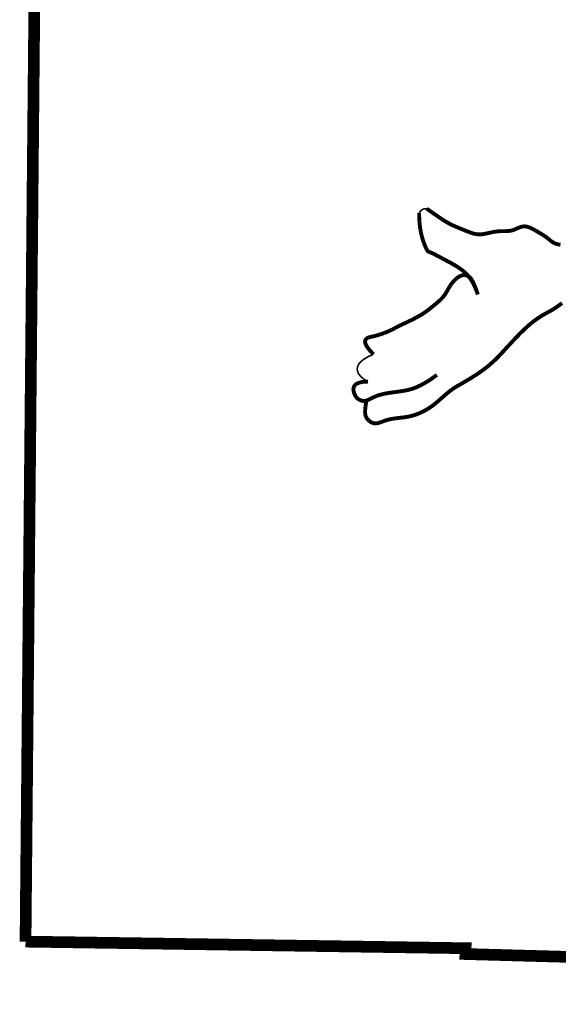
# Model space of a CAD drawing. Header units: feet. Extents: x 12.9 to 21.4, y -2.9 to 8.1.
# Tile 4 of 179: x 19.386 to 19.704, y -1.522 to -0.94. Entities that reach past the tile are written whole.
import ezdxf

# ---------------------------------------------------------------- set-up
doc = ezdxf.new("R2010")
doc.units = ezdxf.units.FT
doc.header["$MEASUREMENT"] = 0
doc.layers.add('BELMONT-BORDER', color=5, linetype='CONTINUOUS')
doc.layers.add('FACE', color=160, linetype='CONTINUOUS')

msp = doc.modelspace()

# ---------------------------------------------------------------- linework, layer by layer
at = {"layer": 'BELMONT-BORDER', "color": 7, "const_width": 0.00691}
for points in [[(19.38939, -1.48508), (19.39819, -0.54966), (19.66553, -0.5471), (19.66565, -0.55713), (20.4809, -0.58004), (20.48097, -0.56583), (20.63137, -0.5688)], [(19.38939, -1.48508), (19.64956, -1.48899), (19.64945, -1.49242), (19.90845, -1.49964), (19.90826, -1.50476), (20.36989, -1.51868)]]:
    msp.add_lwpolyline(points, dxfattribs=at)
at = {"layer": 'FACE', "color": 7}
for points, const_width in [([(19.62212, -1.05451), (19.62238, -1.05407), (19.62265, -1.05369), (19.62291, -1.05338), (19.62317, -1.05312), (19.62342, -1.05291), (19.62367, -1.05274), (19.62391, -1.05259), (19.62413, -1.05246), (19.62434, -1.05235), (19.62456, -1.05225), (19.62479, -1.05216), (19.62504, -1.0521), (19.62534, -1.05205), (19.6257, -1.05203), (19.62613, -1.05202), (19.62665, -1.05205)], 0.000969), ([(19.62665, -1.05205), (19.62882, -1.05356), (19.63128, -1.05527), (19.63332, -1.05667), (19.63503, -1.05783), (19.63648, -1.05878), (19.63775, -1.05957), (19.6389, -1.06025), (19.64001, -1.06085), (19.64108, -1.0614), (19.64213, -1.0619), (19.64316, -1.06236), (19.64418, -1.06279), (19.64519, -1.06321), (19.64621, -1.06363), (19.64723, -1.06404), (19.64827, -1.06447), (19.64931, -1.06491), (19.65036, -1.06533), (19.6514, -1.06574), (19.65242, -1.06612), (19.65342, -1.06645), (19.65439, -1.06673), (19.65532, -1.06695), (19.6562, -1.06709), (19.65706, -1.06717), (19.65788, -1.06719), (19.65869, -1.06715), (19.65949, -1.06707), (19.6603, -1.06695), (19.66111, -1.0668), (19.66194, -1.06662), (19.66281, -1.06643), (19.6637, -1.06624), (19.66461, -1.06604), (19.66554, -1.06585), (19.66649, -1.06568), (19.66745, -1.06553), (19.66841, -1.06541), (19.66938, -1.06533), (19.67035, -1.06528), (19.67132, -1.06527), (19.67228, -1.06527), (19.67324, -1.06526), (19.67419, -1.06523), (19.67513, -1.06516), (19.67606, -1.06504), (19.67698, -1.06484), (19.67788, -1.06455), (19.67877, -1.06421), (19.67965, -1.06383), (19.68053, -1.06344), (19.6814, -1.06309), (19.68226, -1.06278), (19.68313, -1.06256), (19.68401, -1.06245), (19.68489, -1.06247), (19.68578, -1.06261), (19.68667, -1.06286), (19.68756, -1.06319), (19.68844, -1.06359), (19.68932, -1.06404), (19.69019, -1.06451), (19.69104, -1.065), (19.69188, -1.06548), (19.69271, -1.06595), (19.69351, -1.06642), (19.69429, -1.06689), (19.69504, -1.06735), (19.69576, -1.06782), (19.69645, -1.06828), (19.69711, -1.06875), (19.69773, -1.06922), (19.69832, -1.06968), (19.69888, -1.07014), (19.69942, -1.07059), (19.69996, -1.07101), (19.70049, -1.07141), (19.70102, -1.07177), (19.70156, -1.0721), (19.70211, -1.07238), (19.70268, -1.07262), (19.70325, -1.07282), (19.70384, -1.07299), (19.70444, -1.07312), (19.70504, -1.07323), (19.70564, -1.07332)], 0.0023), ([(19.65679, -1.10268), (19.65568, -1.09965), (19.65452, -1.09706), (19.65334, -1.09487), (19.65213, -1.09303), (19.6509, -1.09148), (19.64966, -1.09017), (19.64841, -1.08904), (19.64716, -1.08805), (19.64592, -1.08715), (19.64469, -1.08633), (19.64346, -1.08556), (19.64224, -1.08484), (19.64102, -1.08416), (19.6398, -1.08351), (19.63859, -1.08287), (19.63737, -1.08223), (19.63616, -1.08159), (19.63497, -1.08095), (19.63381, -1.08033), (19.6327, -1.07975), (19.63167, -1.07921), (19.63074, -1.07873), (19.62991, -1.07833), (19.62921, -1.07801), (19.62865, -1.07778), (19.62821, -1.07762), (19.62787, -1.0775), (19.62759, -1.07736), (19.62735, -1.07719), (19.62713, -1.07695), (19.62689, -1.07659), (19.62661, -1.07609), (19.62627, -1.07542), (19.62587, -1.07458), (19.62544, -1.07358), (19.62499, -1.07242), (19.62452, -1.07111), (19.62407, -1.06967), (19.62363, -1.06809), (19.62323, -1.06639), (19.62288, -1.06458), (19.62259, -1.06265), (19.62236, -1.06062), (19.6222, -1.05849), (19.62212, -1.05627), (19.62212, -1.05451)], 0.0023), ([(19.65679, -1.10268), (19.65576, -1.09973), (19.65485, -1.09739), (19.65405, -1.09558), (19.65332, -1.09422), (19.65266, -1.09324), (19.65205, -1.09255), (19.65146, -1.09209), (19.65088, -1.09177), (19.6503, -1.09153), (19.64972, -1.09136), (19.64912, -1.09127), (19.64851, -1.09125), (19.64789, -1.09132), (19.64726, -1.09146), (19.64661, -1.09169), (19.64595, -1.09201), (19.64528, -1.09242), (19.6446, -1.09291), (19.64392, -1.09347), (19.64325, -1.0941), (19.64259, -1.09477), (19.64195, -1.09549), (19.64135, -1.09625), (19.64078, -1.09703), (19.64026, -1.09782), (19.63977, -1.09863), (19.6393, -1.09944), (19.63884, -1.10024), (19.63839, -1.10104), (19.63792, -1.10183), (19.63743, -1.10259), (19.63691, -1.10334), (19.63634, -1.10405), (19.63573, -1.10474), (19.63509, -1.1054), (19.63442, -1.10605), (19.63373, -1.10668), (19.63302, -1.10729), (19.6323, -1.10791), (19.63157, -1.10851), (19.63085, -1.10912), (19.63012, -1.10972), (19.62938, -1.11032), (19.62865, -1.11092), (19.6279, -1.11151), (19.62714, -1.11208), (19.62638, -1.11265), (19.62559, -1.1132), (19.6248, -1.11374), (19.62399, -1.11427), (19.62315, -1.11478), (19.6223, -1.11529), (19.62143, -1.11578), (19.62053, -1.11628), (19.6196, -1.11676), (19.61865, -1.11725), (19.61766, -1.11774), (19.61666, -1.11822), (19.61563, -1.11871), (19.6146, -1.11919), (19.61358, -1.11968), (19.61255, -1.12016), (19.61155, -1.12065), (19.61056, -1.12113), (19.60961, -1.12162), (19.60867, -1.1221), (19.60775, -1.12258), (19.60683, -1.12306), (19.6059, -1.12352), (19.60495, -1.12398), (19.60398, -1.12442), (19.60297, -1.12486), (19.60192, -1.12527), (19.60084, -1.12567), (19.59976, -1.12605), (19.59868, -1.1264), (19.59764, -1.12671), (19.59665, -1.127), (19.59572, -1.12724), (19.59489, -1.12745), (19.59415, -1.12761), (19.5935, -1.12774), (19.59294, -1.12787), (19.59244, -1.128), (19.59199, -1.12815), (19.59159, -1.12834), (19.59121, -1.12858), (19.59084, -1.12891), (19.59049, -1.12932), (19.59023, -1.12987), (19.59013, -1.13058), (19.59028, -1.1315), (19.59077, -1.13267), (19.59167, -1.13412), (19.59307, -1.1359), (19.59506, -1.13804)], 0.0023), ([(19.59086, -1.16577), (19.59055, -1.16777), (19.59032, -1.16946), (19.59019, -1.17087), (19.59014, -1.17205), (19.59019, -1.17304), (19.59032, -1.17388), (19.59055, -1.17462), (19.59087, -1.17531), (19.59128, -1.17596), (19.59177, -1.17659), (19.59233, -1.17717), (19.59295, -1.17769), (19.59363, -1.17813), (19.59435, -1.17849), (19.5951, -1.17873), (19.59588, -1.17886), (19.59668, -1.17885), (19.5975, -1.17874), (19.59833, -1.17853), (19.5992, -1.17825), (19.60009, -1.17793), (19.60102, -1.17758), (19.60199, -1.17724), (19.603, -1.17692), (19.60405, -1.17663), (19.60513, -1.17639), (19.60624, -1.17618), (19.60736, -1.176), (19.60848, -1.17585), (19.60959, -1.17571), (19.61067, -1.17558), (19.61173, -1.17546), (19.61274, -1.17533), (19.61371, -1.1752), (19.61467, -1.17506), (19.61563, -1.17489), (19.61659, -1.17469), (19.61757, -1.17445), (19.61858, -1.17417), (19.61965, -1.17383), (19.62077, -1.17344), (19.62194, -1.17298), (19.62316, -1.17245), (19.62441, -1.17185), (19.6257, -1.17118), (19.62701, -1.17042), (19.62834, -1.16958), (19.62967, -1.16866), (19.631, -1.16764), (19.63233, -1.16656), (19.63364, -1.16544), (19.63494, -1.16431), (19.63621, -1.16318), (19.63746, -1.16208), (19.63867, -1.16104), (19.63985, -1.16008), (19.64098, -1.15922), (19.64209, -1.15844), (19.64319, -1.15772), (19.64431, -1.15703), (19.64547, -1.15634), (19.64669, -1.15564), (19.64799, -1.1549), (19.64938, -1.15409), (19.65089, -1.1532), (19.6525, -1.15223), (19.65417, -1.15118), (19.65589, -1.15007), (19.65762, -1.14891), (19.65934, -1.1477), (19.66102, -1.14646), (19.66264, -1.14519), (19.66417, -1.14391), (19.66563, -1.14261), (19.66703, -1.14129), (19.66839, -1.13994), (19.66973, -1.13856), (19.67107, -1.13714), (19.67241, -1.13569), (19.67378, -1.13419), (19.6752, -1.13266), (19.67665, -1.1311), (19.67812, -1.12953), (19.6796, -1.12797), (19.68108, -1.12644), (19.68256, -1.12496), (19.684, -1.12355), (19.68542, -1.12222), (19.68679, -1.121), (19.68811, -1.11988), (19.68939, -1.11885), (19.69063, -1.11792), (19.69182, -1.11706), (19.69296, -1.11629), (19.69406, -1.11558), (19.69511, -1.11494), (19.69612, -1.11436), (19.6971, -1.11383), (19.69806, -1.11331), (19.699, -1.1128), (19.69995, -1.11227), (19.70092, -1.11171), (19.70192, -1.1111), (19.70295, -1.11041), (19.70405, -1.10964), (19.70525, -1.10876), (19.70662, -1.10777)], 0.0023), ([(19.59506, -1.13804), (19.59266, -1.1391), (19.59065, -1.14018), (19.589, -1.14126), (19.5877, -1.14234), (19.58672, -1.14343), (19.58604, -1.14451), (19.58564, -1.14558), (19.58551, -1.14665), (19.58561, -1.14771), (19.58593, -1.14874), (19.58646, -1.14975), (19.5872, -1.15072), (19.58811, -1.15166), (19.5892, -1.15254), (19.59044, -1.15336), (19.59183, -1.15413)], 0.000969), ([(19.59183, -1.15413), (19.58872, -1.15433), (19.58642, -1.15486), (19.58483, -1.15566), (19.58384, -1.15666), (19.58335, -1.15778), (19.58323, -1.15895), (19.58339, -1.1601), (19.58372, -1.16117), (19.58412, -1.16209), (19.58457, -1.16287), (19.58506, -1.16351), (19.58557, -1.16404), (19.58609, -1.16447), (19.58661, -1.16481), (19.58713, -1.16508), (19.58763, -1.16528), (19.5881, -1.16544), (19.58855, -1.16556), (19.58898, -1.16562), (19.58941, -1.16565), (19.58983, -1.16562), (19.59027, -1.16555), (19.59072, -1.16544), (19.59119, -1.16528), (19.59169, -1.16508), (19.59222, -1.16484), (19.59278, -1.16456), (19.59337, -1.16427), (19.59399, -1.16396), (19.59464, -1.16364), (19.59532, -1.16333), (19.59604, -1.16302), (19.59678, -1.16272), (19.59755, -1.16244), (19.59836, -1.16217), (19.59921, -1.16192), (19.60009, -1.16169), (19.60101, -1.16147), (19.60198, -1.16126), (19.60299, -1.16107), (19.60404, -1.1609), (19.60513, -1.16073), (19.60625, -1.16058), (19.60739, -1.16042), (19.60855, -1.16027), (19.60972, -1.16011), (19.61088, -1.15995), (19.61204, -1.15977), (19.61319, -1.15958), (19.61432, -1.15937), (19.61546, -1.15912), (19.61661, -1.15883), (19.61777, -1.15849), (19.61895, -1.1581), (19.62016, -1.15764), (19.62142, -1.1571), (19.62271, -1.15648), (19.62404, -1.15579), (19.62541, -1.15502), (19.62681, -1.15418), (19.62823, -1.15327), (19.62967, -1.15231), (19.63111, -1.15129), (19.63257, -1.15022)], 0.0023)]:
    msp.add_lwpolyline(points, dxfattribs=dict(at, const_width=const_width))

doc.saveas('drawing.dxf')
